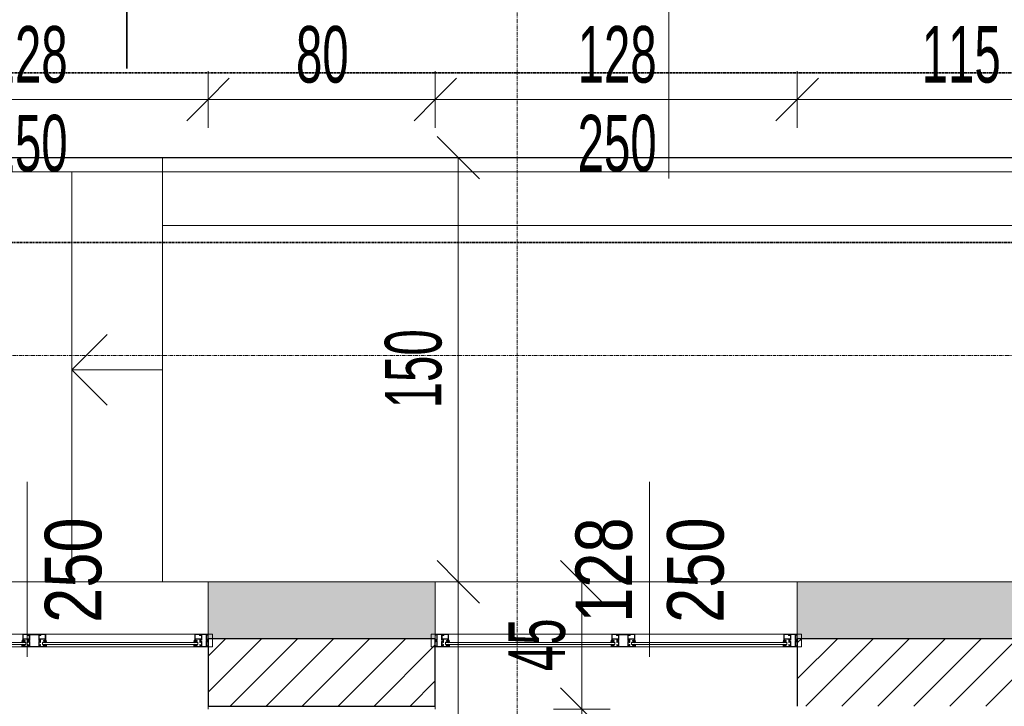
# Model space of a CAD drawing. Header units: millimetres. Extents: x -56965 to 15328, y -25411 to 16900.
# Tile 41 of 69: x -31594 to -28111, y 5425 to 7853. Entities that reach past the tile are written whole.
import ezdxf

# ---------------------------------------------------------------- set-up
doc = ezdxf.new("R2010")
doc.units = ezdxf.units.MM
for name, pattern in [('__FK_przerywana', [3.2004, 1.6002, -1.6002]), ('Linia siatki', [22.225, 12.7, -3.175, 3.175, -3.175]), ('Ponad', [3.96875, 2.38125, -1.5875])]:
    doc.linetypes.add(name, pattern=pattern)
for name, color, linetype, lineweight in [('A-ANNO-DIMS', 7, 'Continuous', 5), ('A-ANNO-DIMS-100', 7, 'Continuous', 5), ('A-DETL-GENF', 7, 'Continuous', 5), ('A-FLOR-HRAL', 7, 'Continuous', 5), ('A-GLAZ', 7, 'Continuous', 5), ('A-GLAZ-IDEN', 7, 'Continuous', 5), ('A-WALL', 7, 'Continuous', 5), ('A-WALL-FNSH', 7, 'Continuous', 35), ('A-WALL-PATT', 7, 'Continuous', 35), ('G-ANNO-TEXT', 7, 'Continuous', 5), ('G-IMPT', 7, 'Continuous', 5), ('S-GRID', 7, 'Continuous', 5), ('S-STRS', 7, 'Continuous', 5), ('S-STRS-ANNO', 7, 'Continuous', 5)]:
    doc.layers.add(name, color=color, linetype=linetype, lineweight=lineweight)
doc.layers.add('A-DETL', color=7, linetype='Continuous', lineweight=5, true_color=0x00a600)
doc.styles.add('Arial_1', font='arial.ttf', dxfattribs={"width": 0.8, "height": 200})
doc.styles.add('Arial_4', font='arial.ttf', dxfattribs={"width": 0.6, "height": 200})
doc.dimstyles.new('standard_wielkość_otworów_1', dxfattribs={"dimscale": 304.8, "dimtxt": 204.05188, "dimasz": 0.492126, "dimexe": 0.328084, "dimexo": 0.0625, "dimgap": 0, "dimtad": 1, "dimdec": 0, "dimlfac": 0.1, "dimzin": 0, "dimdsep": 46, "dimtxsty": 'Arial_4', "dimblk1": 'OBLIQUE', "dimblk2": 'OBLIQUE', "dimsah": 1, "dimcen": 0.09, "dimazin": 0, "dimtfac": 1, "dimtdec": 4, "dimtix": 1, "dimtmove": 0, "dimatfit": 3, "dimfxl": 0.328084, "dimfxlon": 1, "dimtvp": 1, "dimtolj": 1, "dimtzin": 0, "dimarcsym": 2})
pattern_1 = [(45, (0, 0), (-63.6396, 63.6396), [])]

# ---------------------------------------------------------------- blocks, each defined once
blk = doc.blocks.new('Typ poręczy górnej - Górna poręcz_wewnętrzny_-1540574-PARTER')
at = {"layer": 'A-FLOR-HRAL'}
for p, q in [((-33329, 7364.8), (-31089, 7364.8)), ((-31089, 7364.8), (-30733.4, 7364.8)), ((-31089, 7364.8), (-31089, 7314.8)), ((-30733.4, 7364.8), (-24618.8, 7364.8)), ((-31089, 7314.8), (-33329, 7314.8)), ((-30733.4, 7314.8), (-31089, 7314.8)), ((-24668.8, 7314.8), (-30733.4, 7314.8))]:
    blk.add_line(p, q, dxfattribs=at)
blk = doc.blocks.new('Typ poręczy górnej - Górna poręcz_wewnętrzny_-V16-PARTER')
at = {"layer": 'A-FLOR-HRAL'}
for p, q in [((-33329, 7364.8), (-31089, 7364.8)), ((-31089, 7364.8), (-24618.8, 7364.8)), ((-33329, 7314.8), (-31089, 7314.8)), ((-31089, 7314.8), (-24668.8, 7314.8))]:
    blk.add_line(p, q, dxfattribs=at)
blk = doc.blocks.new('Aluprof_MB-45_I_Alu_Window-FIX-4-panel_ENG_R-00495 - 1230 x 1483-1800596-PARTER')
at = {"layer": 'A-DETL-GENF'}
for p, q in [((-68.5, 5), (-590, 5)), ((590, 5), (18.5, 5)), ((-590, -4), (-68.5, -4)), ((-590, -10), (-68.5, -10)), ((18.5, -4), (590, -4)), ((18.5, -10), (590, -10)), ((-63.7, -40), (-593.3, -40)), ((593.2, -40), (-13.9, -40))]:
    blk.add_line(p, q, dxfattribs=at)
at = {"layer": 'A-GLAZ', "color": 55, "true_color": 0xafaf3c}
for p, q in [((-655, 5), (-640, 5)), ((-655, -40), (-655, 5)), ((-640, 5), (-640, -40)), ((655, 5), (640, 5)), ((640, 5), (640, -40)), ((655, -40), (655, 5)), ((-640, -40), (-655, -40)), ((640, -40), (655, -40))]:
    blk.add_line(p, q, dxfattribs=at)
at = {"layer": 'G-IMPT'}
for p, q in [((-602.7, -10), (-602.4, -10)), ((-593.2, -13.6), (-595.1, -13.6)), ((-593, -18.4), (-592.9, -16.7)), ((-591.9, -18.6), (-592.8, -18.6)), ((-592.6, -12.7), (-592.7, -13.2)), ((-592.4, -10), (-590.9, -10)), ((-589.9, -11.7), (-591.1, -17.9)), ((-68.6, -11.7), (-67.4, -17.9)), ((-66.1, -10), (-67.6, -10)), ((-66.6, -18.6), (-65.7, -18.6)), ((-65.9, -12.7), (-65.8, -13.2)), ((-65.5, -18.4), (-65.6, -16.7)), ((-65.3, -13.6), (-63.4, -13.6)), ((-55.8, -10), (-56.1, -10)), ((5.8, -10), (6.1, -10)), ((15.3, -13.6), (13.4, -13.6)), ((15.5, -18.4), (15.6, -16.7)), ((16.6, -18.6), (15.7, -18.6)), ((15.9, -12.7), (15.8, -13.2)), ((16.1, -10), (17.6, -10)), ((18.6, -11.7), (17.4, -17.9)), ((589.9, -11.7), (591.1, -17.9)), ((592.4, -10), (590.9, -10)), ((591.9, -18.6), (592.8, -18.6)), ((592.6, -12.7), (592.7, -13.2)), ((593, -18.4), (592.9, -16.7)), ((593.2, -13.6), (595.1, -13.6)), ((602.7, -10), (602.4, -10))]:
    blk.add_line(p, q, dxfattribs=at)
at = {"layer": 'G-IMPT', "flags": 128}
for points in [[(-590, 4.5), (-590.5, 5), (-640, 5), (-640, 1.4), (-638.5, 1), (-638, 1), (-638, 3), (-635, 3), (-635, -6.7), (-634.8, -6.9), (-635, -7.1), (-635, -15), (-638, -15), (-638, -13), (-638.5, -13), (-640, -13.4), (-640, -21.6), (-638.5, -22), (-638, -22), (-638, -20), (-635, -20), (-635, -28.8), (-634.8, -29), (-635, -29.2), (-635, -38), (-638, -38), (-638, -36), (-638.5, -36), (-640, -36.4), (-640, -40), (-611, -40), (-611, -36.4), (-612.5, -36), (-613, -36), (-613, -38), (-616, -38), (-616, -29.2), (-616.2, -29), (-616, -28.8), (-616, -20), (-613, -20), (-613, -22), (-612.5, -22), (-611, -21.6), (-611, -10.9), (-611.2, -10.7), (-612, -10.7), (-612.2, -10.9), (-612.2, -12.2), (-616, -12.2), (-616, -7.1), (-616.2, -6.9), (-616, -6.7), (-616, -1.7), (-612.2, -1.7), (-612.2, -3), (-612, -3.2), (-611.2, -3.2), (-611, -3), (-611, -0.5), (-611.2, -0.3), (-614.5, -0.3), (-614.5, 1), (-616, 1), (-616, 3.4), (-600, 3.4), (-600, 1), (-601.5, 1), (-601.5, 0), (-598, 0), (-597, 1), (-598.5, 1), (-598.5, 3.5), (-591.5, 3.5), (-591.5, 1), (-593, 1), (-592, 0), (-590, 0)], [(-617.6, -13.2), (-617.1, -13.7), (-612.5, -13.7), (-612.5, -18.5), (-617.1, -18.5), (-617.6, -19), (-617.6, -38.4), (-633.4, -38.4), (-633.4, -19), (-633.9, -18.5), (-638.5, -18.5), (-638.5, -16.5), (-633.9, -16.5), (-633.4, -16), (-633.4, 3.4), (-617.6, 3.4)], [(-596.3, -3.9), (-597.9, -3.9), (-598.7, -4), (-600, -4), (-600.3, -3.7), (-600, -0.3), (-599.7, 0), (-590.3, 0), (-590, -0.3), (-589.7, -3.7), (-590, -4), (-591.3, -4), (-592.1, -3.9), (-593.7, -3.9), (-594.4, -4), (-595.6, -4)], [(-62.2, -3.9), (-60.6, -3.9), (-59.8, -4), (-58.5, -4), (-58.2, -3.7), (-58.5, -0.3), (-58.8, 0), (-68.2, 0), (-68.5, -0.3), (-68.8, -3.7), (-68.5, -4), (-67.2, -4), (-66.4, -3.9), (-64.8, -3.9), (-64.1, -4), (-62.9, -4)], [(18, 5), (18.5, 4.5), (18.5, 0), (16.5, 0), (15.5, 1), (17, 1), (17, 3.5), (10, 3.5), (10, 1), (11.5, 1), (10.5, 0), (7, 0), (7, 1), (8.5, 1), (8.5, 3.2), (-7.5, 3.2), (-7.5, 1), (-6, 1), (-6, -0.3), (-2.7, -0.3), (-2.5, -0.5), (-2.5, -3), (-2.7, -3.2), (-3.5, -3.2), (-3.7, -3), (-3.7, -1.7), (-7.6, -1.7), (-7.6, -6.7), (-7.8, -6.9), (-7.6, -7.1), (-7.6, -12.2), (-3.7, -12.2), (-3.7, -10.9), (-3.5, -10.7), (-2.7, -10.7), (-2.5, -10.9), (-2.5, -21.6), (-4, -22), (-4.5, -22), (-4.5, -20), (-7.5, -20), (-7.5, -28.8), (-7.7, -29), (-7.5, -29.2), (-7.5, -38), (-4.5, -38), (-4.5, -36), (-4, -36), (-2.5, -36.4), (-2.5, -40), (-47.5, -40), (-47.5, -36.4), (-46, -36), (-45.5, -36), (-45.5, -38), (-42.5, -38), (-42.5, -29.2), (-42.3, -29), (-42.5, -28.8), (-42.5, -20), (-45.5, -20), (-45.5, -22), (-46, -22), (-47.5, -21.6), (-47.5, -10.9), (-47.3, -10.7), (-46.5, -10.7), (-46.3, -10.9), (-46.3, -12.2), (-42.4, -12.2), (-42.4, -7.1), (-42.2, -6.9), (-42.4, -6.7), (-42.4, -1.7), (-46.3, -1.7), (-46.3, -3), (-46.5, -3.2), (-47.3, -3.2), (-47.5, -3), (-47.5, -0.5), (-47.3, -0.3), (-44, -0.3), (-44, 1), (-42.5, 1), (-42.5, 3.4), (-58.5, 3.4), (-58.5, 1), (-57, 1), (-57, 0), (-60.5, 0), (-61.5, 1), (-60, 1), (-60, 3.5), (-67, 3.5), (-67, 1), (-65.5, 1), (-66.5, 0), (-68.5, 0), (-68.5, 4.5), (-68, 5)], [(-40.7, 3.2), (-9.3, 3.2), (-9.3, -13.5), (-8.8, -14), (-4.3, -14), (-4.3, -18.2), (-8.8, -18.2), (-9.3, -18.7), (-9.3, -38.2), (-40.7, -38.2), (-40.7, -18.7), (-41.2, -18.2), (-45.7, -18.2), (-45.7, -14), (-41.2, -14), (-40.7, -13.5)], [(12.2, -3.9), (10.6, -3.9), (9.8, -4), (8.5, -4), (8.2, -3.7), (8.5, -0.3), (8.8, 0), (18.2, 0), (18.5, -0.3), (18.8, -3.7), (18.5, -4), (17.2, -4), (16.4, -3.9), (14.8, -3.9), (14.1, -4), (12.9, -4)], [(596.3, -3.9), (597.9, -3.9), (598.7, -4), (600, -4), (600.3, -3.7), (600, -0.3), (599.7, 0), (590.3, 0), (590, -0.3), (589.7, -3.7), (590, -4), (591.3, -4), (592.1, -3.9), (593.7, -3.9), (594.4, -4), (595.6, -4)], [(590, 4.5), (590.5, 5), (640, 5), (640, 1.4), (638.5, 1), (638, 1), (638, 3), (635, 3), (635, -6.7), (634.8, -6.9), (635, -7.1), (635, -15), (638, -15), (638, -13), (638.5, -13), (640, -13.4), (640, -21.6), (638.5, -22), (638, -22), (638, -20), (635, -20), (635, -28.8), (634.8, -29), (635, -29.2), (635, -38), (638, -38), (638, -36), (638.5, -36), (640, -36.4), (640, -40), (611, -40), (611, -36.4), (612.5, -36), (613, -36), (613, -38), (616, -38), (616, -29.2), (616.2, -29), (616, -28.8), (616, -20), (613, -20), (613, -22), (612.5, -22), (611, -21.6), (611, -10.9), (611.2, -10.7), (612, -10.7), (612.2, -10.9), (612.2, -12.2), (616, -12.2), (616, -7.1), (616.2, -6.9), (616, -6.7), (616, -1.7), (612.2, -1.7), (612.2, -3), (612, -3.2), (611.2, -3.2), (611, -3), (611, -0.5), (611.2, -0.3), (614.5, -0.3), (614.5, 1), (616, 1), (616, 3.4), (600, 3.4), (600, 1), (601.5, 1), (601.5, 0), (598, 0), (597, 1), (598.5, 1), (598.5, 3.5), (591.5, 3.5), (591.5, 1), (593, 1), (592, 0), (590, 0)], [(617.6, -13.2), (617.1, -13.7), (612.5, -13.7), (612.5, -18.5), (617.1, -18.5), (617.6, -19), (617.6, -38.4), (633.4, -38.4), (633.4, -19), (633.9, -18.5), (638.5, -18.5), (638.5, -16.5), (633.9, -16.5), (633.4, -16), (633.4, 3.4), (617.6, 3.4)], [(-613.2, -35.8), (-613.3, -36.2), (-613.9, -36.4), (-615, -35.7), (-614.7, -34.8), (-609.8, -34.8), (-609.8, -38.1), (-609.3, -38.6), (-595.4, -38.6), (-594.4, -37.6), (-594.4, -23.7), (-594.9, -23.2), (-612.2, -23.2), (-615.1, -23.2), (-615.5, -22.3), (-613.6, -20.5), (-613.2, -20.6), (-613.2, -22.2), (-611, -22.2), (-594.8, -22.2), (-594.3, -21.7), (-594.3, -19.5), (-595.5, -19.5), (-600.6, -17.6), (-601, -17.1), (-600.9, -16.7), (-600.2, -16.5), (-595.3, -18.3), (-594.5, -18.3), (-594.8, -16.5), (-593.5, -16.5), (-593, -17), (-593, -39.7), (-593.3, -40), (-611, -40), (-611, -35.8)], [(-45.3, -35.8), (-45.2, -36.2), (-44.6, -36.4), (-43.5, -35.7), (-43.8, -34.8), (-48.7, -34.8), (-48.7, -38.1), (-49.2, -38.6), (-63.1, -38.6), (-64.1, -37.6), (-64.1, -23.7), (-63.6, -23.2), (-46.3, -23.2), (-43.4, -23.2), (-43, -22.3), (-44.9, -20.5), (-45.3, -20.6), (-45.3, -22.2), (-47.5, -22.2), (-63.7, -22.2), (-64.2, -21.7), (-64.2, -19.5), (-63, -19.5), (-57.9, -17.6), (-57.5, -17.1), (-57.6, -16.7), (-58.3, -16.5), (-63.2, -18.3), (-64, -18.3), (-63.7, -16.5), (-65, -16.5), (-65.5, -17), (-65.5, -39.7), (-65.3, -40), (-47.5, -40), (-47.5, -35.8)], [(-4.7, -35.8), (-4.8, -36.2), (-5.4, -36.4), (-6.5, -35.7), (-6.2, -34.8), (-1.3, -34.8), (-1.3, -38.1), (-0.8, -38.6), (13.1, -38.6), (14.1, -37.6), (14.1, -23.7), (13.6, -23.2), (-3.7, -23.2), (-6.6, -23.2), (-7, -22.3), (-5.1, -20.5), (-4.7, -20.6), (-4.7, -22.2), (-2.5, -22.2), (13.7, -22.2), (14.2, -21.7), (14.2, -19.5), (13, -19.5), (7.9, -17.6), (7.5, -17.1), (7.6, -16.7), (8.3, -16.5), (13.2, -18.3), (14, -18.3), (13.7, -16.5), (15, -16.5), (15.5, -17), (15.5, -39.7), (15.2, -40), (-2.5, -40), (-2.5, -35.8)], [(613.2, -35.8), (613.3, -36.2), (613.9, -36.4), (615, -35.7), (614.7, -34.8), (609.8, -34.8), (609.8, -38.1), (609.3, -38.6), (595.4, -38.6), (594.4, -37.6), (594.4, -23.7), (594.9, -23.2), (612.2, -23.2), (615.1, -23.2), (615.5, -22.3), (613.6, -20.5), (613.2, -20.6), (613.2, -22.2), (611, -22.2), (594.8, -22.2), (594.3, -21.7), (594.3, -19.5), (595.5, -19.5), (600.6, -17.6), (601, -17.1), (600.9, -16.7), (600.2, -16.5), (595.3, -18.3), (594.5, -18.3), (594.8, -16.5), (593.5, -16.5), (593, -17), (593, -39.7), (593.2, -40), (611, -40), (611, -35.8)]]:
    blk.add_lwpolyline(points, close=True, dxfattribs=at)
for points in [[(-597, 0), (-597, 1), (-597.5, 1), (-597.5, 1.5), (-597.3, 1.9), (-596.5, 3), (-593.5, 3), (-592.7, 1.9), (-592.5, 1.5), (-592.5, 1), (-593, 1), (-593, 0)], [(-61.5, 0), (-61.5, 1), (-61, 1), (-61, 1.5), (-61.2, 1.9), (-62, 3), (-65, 3), (-65.8, 1.9), (-66, 1.5), (-66, 1), (-65.5, 1), (-65.5, 0)], [(11.5, 0), (11.5, 1), (11, 1), (11, 1.5), (11.2, 1.9), (12, 3), (15, 3), (15.8, 1.9), (16, 1.5), (16, 1), (15.5, 1), (15.5, 0)], [(597, 0), (597, 1), (597.5, 1), (597.5, 1.5), (597.3, 1.9), (596.5, 3), (593.5, 3), (592.7, 1.9), (592.5, 1.5), (592.5, 1), (593, 1), (593, 0)], [(-544, -4), (-604, -4), (-604, -10), (-544, -10)], [(-593.1, -16.5), (-595.2, -16.5), (-595.4, -17.3)], [(-114.5, -4), (-54.5, -4), (-54.5, -10), (-114.5, -10)], [(-65.4, -16.5), (-63.3, -16.5), (-63.1, -17.3)], [(64.5, -4), (4.5, -4), (4.5, -10), (64.5, -10)], [(15.4, -16.5), (13.3, -16.5), (13.1, -17.3)], [(544, -4), (604, -4), (604, -10), (544, -10)], [(593.1, -16.5), (595.2, -16.5), (595.4, -17.3)]]:
    blk.add_lwpolyline(points, dxfattribs=at)
at = {"layer": 'G-IMPT'}
for centre in [(-595, 1.3), (-63.5, 1.3), (13.5, 1.3), (595, 1.3)]:
    blk.add_circle(centre, 1, dxfattribs=at)
for centre, radius, start, end in [((-602.8, -10.8), 0.82, 88.3309, 254.1936), ((-606.2, -22), 10.9, 24.1906, 72.9309), ((-603, -17.1), 7.1, 38.4087, 84.7254), ((-597, -12.3), 0.57, 216.6541, 311.4905), ((-592.3, -14.8), 4.82, 91.8339, 154.522), ((-595.9, -17.2), 0.5, 224.7824, 345), ((-592.3, -14), 3.53, 72.0819, 164.2736), ((-595.1, -13), 0.606, 180.9387, 274.7577), ((-593.4, -13), 0.711, 284.2724, 341.4484), ((-593.1, -16.7), 0.2, 355, 90), ((-592.8, -18.4), 0.2, 175, 270), ((-591.2, -13), 1.38, 95.8715, 168.0912), ((-591.9, -17.8), 0.8, 270, 355.7208), ((-591.4, -11.1), 0.492, 278.4511, 68.4438), ((-591, -11.2), 1.19, 335.9195, 86.1021), ((-67.5, -11.2), 1.19, 93.8979, 204.0805), ((-67.1, -11.1), 0.492, 111.5562, 261.5489), ((-66.6, -17.8), 0.8, 184.2792, 270), ((-66.2, -14), 3.53, 15.7264, 107.9181), ((-67.3, -13), 1.38, 11.9088, 84.1285), ((-66.2, -14.8), 4.82, 25.478, 88.1661), ((-65.1, -13), 0.711, 198.5516, 255.7276), ((-65.7, -18.4), 0.2, 270, 5), ((-65.4, -16.7), 0.2, 90, 185), ((-63.4, -13), 0.606, 265.2423, 359.0613), ((-62.6, -17.2), 0.5, 195, 315.2176), ((-52.3, -22), 10.9, 107.0691, 155.8094), ((-61.5, -12.3), 0.57, 228.5095, 323.3459), ((-55.5, -17.1), 7.1, 95.2746, 141.5913), ((-55.7, -10.8), 0.82, 285.8064, 91.6691), ((5.7, -10.8), 0.82, 88.3309, 254.1936), ((2.3, -22), 10.9, 24.1906, 72.9309), ((5.5, -17.1), 7.1, 38.4087, 84.7254), ((11.5, -12.3), 0.57, 216.6541, 311.4905), ((16.2, -14.8), 4.82, 91.8339, 154.522), ((12.6, -17.2), 0.5, 224.7824, 345), ((16.2, -14), 3.53, 72.0819, 164.2736), ((13.4, -13), 0.606, 180.9387, 274.7577), ((15.1, -13), 0.711, 284.2724, 341.4484), ((15.4, -16.7), 0.2, 355, 90), ((15.7, -18.4), 0.2, 175, 270), ((17.3, -13), 1.38, 95.8715, 168.0912), ((16.6, -17.8), 0.8, 270, 355.7208), ((17.1, -11.1), 0.492, 278.4511, 68.4438), ((17.5, -11.2), 1.19, 335.9195, 86.1021), ((591, -11.2), 1.19, 93.8979, 204.0805), ((591.4, -11.1), 0.492, 111.5562, 261.5489), ((591.9, -17.8), 0.8, 184.2792, 270), ((592.3, -14), 3.53, 15.7264, 107.9181), ((591.2, -13), 1.38, 11.9088, 84.1285), ((592.3, -14.8), 4.82, 25.478, 88.1661), ((593.4, -13), 0.711, 198.5516, 255.7276), ((592.8, -18.4), 0.2, 270, 5), ((593.1, -16.7), 0.2, 90, 185), ((595.1, -13), 0.606, 265.2423, 359.0613), ((595.9, -17.2), 0.5, 195, 315.2176), ((606.2, -22), 10.9, 107.0691, 155.8094), ((597, -12.3), 0.57, 228.5095, 323.3459), ((603, -17.1), 7.1, 95.2746, 141.5913), ((602.8, -10.8), 0.82, 285.8064, 91.6691)]:
    blk.add_arc(centre, radius, start, end, dxfattribs=at)
blk = doc.blocks.new('DIMBLOCK336-PARTER')
at = {"layer": 'A-ANNO-DIMS-100', "color": 250, "true_color": 0x303030, "transparency": 16777216}
for p, q in [((-29605.2, 5865.2), (-29680.2, 5940.2)), ((-29605.2, 5865.2), (-29705.2, 5865.2)), ((-29605.2, 5865.2), (-29605.2, 5415.2)), ((-29605.2, 5865.2), (-29530.2, 5790.2)), ((-29605.2, 5865.2), (-29505.2, 5865.2)), ((-29605.2, 5415.2), (-29680.2, 5490.2)), ((-29605.2, 5415.2), (-29705.2, 5415.2)), ((-29605.2, 5415.2), (-29530.2, 5340.2)), ((-29605.2, 5415.2), (-29505.2, 5415.2))]:
    blk.add_line(p, q, dxfattribs=at)
at = {"layer": 'A-ANNO-DIMS-100', "color": 0, "transparency": 16777216, "insert": (-29864.8, 5549.2), "char_height": 200, "width": 218.492, "attachment_point": 1, "rotation": 90, "line_spacing_factor": 0.941778, "style": 'Arial_4'}
blk.add_mtext('45', dxfattribs=at)
blk = doc.blocks.new('_Oblique')
at = {"color": 0, "linetype": 'ByBlock', "lineweight": -2}
blk.add_line((-0.5, -0.5), (0.5, 0.5), dxfattribs=at)
blk = doc.blocks.new('DIMBLOCK337-PARTER')
at = {"layer": 'A-ANNO-DIMS-100', "color": 250, "true_color": 0x303030, "transparency": 16777216}
for p, q in [((-29605.2, 5415.2), (-29680.2, 5490.2)), ((-29605.2, 5415.2), (-29705.2, 5415.2)), ((-29605.2, 5415.2), (-29605.2, 2915.6)), ((-29605.2, 5415.2), (-29530.2, 5340.2)), ((-29605.2, 5415.2), (-29505.2, 5415.2)), ((-29605.2, 2915.6), (-29680.2, 2990.6)), ((-29605.2, 2915.6), (-29705.2, 2915.6)), ((-29605.2, 2915.6), (-29530.2, 2840.6)), ((-29605.2, 2915.6), (-29505.2, 2915.6))]:
    blk.add_line(p, q, dxfattribs=at)
at = {"layer": 'A-ANNO-DIMS-100', "color": 0, "transparency": 16777216, "insert": (-29864.8, 4028.8), "char_height": 200, "width": 327.739, "attachment_point": 1, "rotation": 90, "line_spacing_factor": 0.941778, "style": 'Arial_4'}
blk.add_mtext('250', dxfattribs=at)
blk = doc.blocks.new('DIMBLOCK342-PARTER')
at = {"layer": 'A-ANNO-DIMS-100', "color": 250, "true_color": 0x303030, "transparency": 16777216}
for p, q in [((-30042.3, 7365.2), (-30117.3, 7440.2)), ((-30042.3, 7365.2), (-30142.3, 7365.2)), ((-30042.3, 7365.2), (-30042.3, 5865.2)), ((-30042.3, 7365.2), (-29967.3, 7290.2)), ((-30042.3, 7365.2), (-29942.3, 7365.2)), ((-30042.3, 5865.2), (-30117.3, 5940.2)), ((-30042.3, 5865.2), (-30142.3, 5865.2)), ((-30042.3, 5865.2), (-29967.3, 5790.2)), ((-30042.3, 5865.2), (-29942.3, 5865.2))]:
    blk.add_line(p, q, dxfattribs=at)
at = {"layer": 'A-ANNO-DIMS-100', "color": 0, "transparency": 16777216, "insert": (-30301.9, 6478.6), "char_height": 200, "width": 327.739, "attachment_point": 1, "rotation": 90, "line_spacing_factor": 0.941778, "style": 'Arial_4'}
blk.add_mtext('150', dxfattribs=at)
blk = doc.blocks.new('DIMBLOCK343-PARTER')
at = {"layer": 'A-ANNO-DIMS-100', "color": 250, "true_color": 0x303030, "transparency": 16777216}
for p, q in [((-30042.3, 5865.2), (-30117.3, 5940.2)), ((-30042.3, 5865.2), (-30142.3, 5865.2)), ((-30042.3, 5865.2), (-30042.3, 2915.6)), ((-30042.3, 5865.2), (-29967.3, 5790.2)), ((-30042.3, 5865.2), (-29942.3, 5865.2)), ((-30042.3, 2915.6), (-30117.3, 2990.6)), ((-30042.3, 2915.6), (-30142.3, 2915.6)), ((-30042.3, 2915.6), (-29967.3, 2840.6)), ((-30042.3, 2915.6), (-29942.3, 2915.6))]:
    blk.add_line(p, q, dxfattribs=at)
at = {"layer": 'A-ANNO-DIMS-100', "color": 0, "transparency": 16777216, "insert": (-30301.9, 4253.8), "char_height": 200, "width": 327.739, "attachment_point": 1, "rotation": 90, "line_spacing_factor": 0.941778, "style": 'Arial_4'}
blk.add_mtext('295', dxfattribs=at)
blk = doc.blocks.new('DIMBLOCK347-PARTER')
at = {"layer": 'A-ANNO-DIMS-100', "color": 250, "true_color": 0x303030, "transparency": 16777216}
for p, q in [((-32207.2, 7570.7), (-32207.2, 7670.7)), ((-30927.2, 7570.7), (-30927.2, 7670.7)), ((-32207.2, 7570.7), (-32132.2, 7645.7)), ((-30927.2, 7570.7), (-30852.2, 7645.7)), ((-32207.2, 7570.7), (-32282.2, 7495.7)), ((-32207.2, 7570.7), (-30927.2, 7570.7)), ((-32207.2, 7570.7), (-32207.2, 7470.7)), ((-30927.2, 7570.7), (-31002.2, 7495.7)), ((-30927.2, 7570.7), (-30927.2, 7470.7))]:
    blk.add_line(p, q, dxfattribs=at)
at = {"layer": 'A-ANNO-DIMS-100', "color": 0, "transparency": 16777216, "char_height": 200, "width": 327.739, "attachment_point": 1, "line_spacing_factor": 0.941778, "style": 'Arial_4'}
for s, insert in [('128', (-31703.7, 7830.4)), ('250', (-31703.7, 7516.4))]:
    blk.add_mtext(s, dxfattribs=dict(at, insert=insert))
blk = doc.blocks.new('DIMBLOCK348-PARTER')
at = {"layer": 'A-ANNO-DIMS-100', "color": 250, "true_color": 0x303030, "transparency": 16777216}
for p, q in [((-30927.2, 7570.7), (-30927.2, 7670.7)), ((-30123.5, 7570.7), (-30123.5, 7670.7)), ((-30927.2, 7570.7), (-30852.2, 7645.7)), ((-30123.5, 7570.7), (-30048.5, 7645.7)), ((-30927.2, 7570.7), (-31002.2, 7495.7)), ((-30927.2, 7570.7), (-30123.5, 7570.7)), ((-30927.2, 7570.7), (-30927.2, 7470.7)), ((-30123.5, 7570.7), (-30198.5, 7495.7)), ((-30123.5, 7570.7), (-30123.5, 7470.7))]:
    blk.add_line(p, q, dxfattribs=at)
at = {"layer": 'A-ANNO-DIMS-100', "color": 0, "transparency": 16777216, "insert": (-30616.4, 7830.4), "char_height": 200, "width": 218.492, "attachment_point": 1, "line_spacing_factor": 0.941778, "style": 'Arial_4'}
blk.add_mtext('80', dxfattribs=at)
blk = doc.blocks.new('DIMBLOCK349-PARTER')
at = {"layer": 'A-ANNO-DIMS-100', "color": 250, "true_color": 0x303030, "transparency": 16777216}
for p, q in [((-30123.5, 7570.7), (-30123.5, 7670.7)), ((-28843.5, 7570.7), (-28843.5, 7670.7)), ((-30123.5, 7570.7), (-30048.5, 7645.7)), ((-28843.5, 7570.7), (-28768.5, 7645.7)), ((-30123.5, 7570.7), (-30198.5, 7495.7)), ((-30123.5, 7570.7), (-28843.5, 7570.7)), ((-30123.5, 7570.7), (-30123.5, 7470.7)), ((-28843.5, 7570.7), (-28918.5, 7495.7)), ((-28843.5, 7570.7), (-28843.5, 7470.7))]:
    blk.add_line(p, q, dxfattribs=at)
at = {"layer": 'A-ANNO-DIMS-100', "color": 0, "transparency": 16777216, "char_height": 200, "width": 327.739, "attachment_point": 1, "line_spacing_factor": 0.941778, "style": 'Arial_4'}
for s, insert in [('128', (-29620.1, 7830.4)), ('250', (-29620.1, 7516.4))]:
    blk.add_mtext(s, dxfattribs=dict(at, insert=insert))
blk = doc.blocks.new('DIMBLOCK350-PARTER')
at = {"layer": 'A-ANNO-DIMS-100', "color": 250, "true_color": 0x303030, "transparency": 16777216}
for p, q in [((-28843.5, 7570.7), (-28843.5, 7670.7)), ((-27689.4, 7570.7), (-27689.4, 7670.7)), ((-28843.5, 7570.7), (-28768.5, 7645.7)), ((-27689.4, 7570.7), (-27614.4, 7645.7)), ((-28843.5, 7570.7), (-28918.5, 7495.7)), ((-28843.5, 7570.7), (-27689.4, 7570.7)), ((-28843.5, 7570.7), (-28843.5, 7470.7)), ((-27689.4, 7570.7), (-27764.4, 7495.7)), ((-27689.4, 7570.7), (-27689.4, 7470.7))]:
    blk.add_line(p, q, dxfattribs=at)
at = {"layer": 'A-ANNO-DIMS-100', "color": 0, "transparency": 16777216, "insert": (-28403, 7830.4), "char_height": 200, "width": 327.739, "attachment_point": 1, "line_spacing_factor": 0.941778, "style": 'Arial_4'}
blk.add_mtext('115', dxfattribs=at)
blk = doc.blocks.new('OOk oznaczenia okien ___FK_4_1 - Oznaczenie okien standard 2-1054411-PARTER')
at = {"layer": 'A-GLAZ-IDEN'}
blk.add_line((0, 3.095), (0, -3.095), dxfattribs=at)

msp = doc.modelspace()

# ---------------------------------------------------------------- hatches: boundary and pattern name
at = {"layer": 'A-WALL-PATT', "lineweight": 5}
h = msp.add_hatch(dxfattribs=at)
h.set_pattern_fill('FP_2', color=256, style=0, pattern_type=2)
h.set_pattern_definition([(0, (0, 0), (95.25, 54.993), [63.5, -127]), (120, (0, 0), (-95.250335, 54.99242), [63.5, -127]), (60, (0, 0), (-0.000335, 109.98542), [0, -127, 63.5, 0])])
h.paths.add_polyline_path([(-27889.41602, 5665.19255), (-27889.41602, 5865.19255), (-28843.49602, 5865.19255), (-28843.49602, 5665.19255), (-28129.41602, 5665.19255)])
h.paths.add_polyline_path([(-30123.49602, 5665.19255), (-30123.49602, 5865.19255), (-30927.17602, 5865.19255), (-30927.17602, 5665.19255)])
h.paths.add_polyline_path([(-32509.99102, 5665.19255), (-32207.17602, 5665.19255), (-32207.17602, 5865.19255), (-33349.41602, 5865.19255), (-33349.41602, 5665.19255), (-33149.41602, 5665.19255)])
at = {"layer": 'A-WALL-PATT', "lineweight": 5, "true_color": 0x787878}
h = msp.add_hatch(dxfattribs=at)
h.set_pattern_fill('FP_1', color=8, style=0, pattern_type=2)
h.set_pattern_definition(pattern_1)
h.paths.add_polyline_path([(-28139.41602, 5425.19255), (-28129.41602, 5425.19255), (-28129.41602, 5665.19255), (-28843.49602, 5665.19255), (-28843.49602, 5425.19255)])
h.paths.add_polyline_path([(-30123.49602, 5425.19255), (-30123.49602, 5665.19255), (-30927.17602, 5665.19255), (-30927.17602, 5425.19255)])
h.paths.add_polyline_path([(-32509.99102, 5425.19255), (-32207.17602, 5425.19255), (-32207.17602, 5665.19255), (-33149.41602, 5665.19255), (-33149.41602, 5425.19255), (-32909.41602, 5425.19255)])
h = msp.add_hatch(dxfattribs=at)
h.set_pattern_fill('FP_1', color=8, style=0, pattern_type=2)
h.set_pattern_definition(pattern_1)
h.paths.add_polyline_path([(-27889.41602, 2655.59255), (-27889.41602, 3555.59255), (-28129.41602, 3555.59255), (-28129.41602, 2655.59255)])
h.paths.add_polyline_path([(-27889.41602, 4907.59255), (-27889.41602, 5665.19255), (-28129.41602, 5665.19255), (-28129.41602, 4907.59255)])

# ---------------------------------------------------------------- linework, layer by layer
at = {"layer": 'A-DETL', "color": 5, "linetype": '__FK_przerywana', "lineweight": 35, "true_color": 0x0000ff}
msp.add_line((-34062.97387, 7665.19255), (-24483.41602, 7665.19255), dxfattribs=at)
at = {"layer": 'A-DETL', "color": 6, "linetype": '__FK_przerywana', "lineweight": 35, "true_color": 0xff00ff}
msp.add_line((-33363.41602, 7065.59255), (-7913.41602, 7065.59255), dxfattribs=at)
at = {"layer": 'A-WALL'}
for p, q in [((-31089.01602, 7365.19255), (-24618.41602, 7365.19255)), ((-31089.01602, 7314.79255), (-31089.01602, 7125.19255)), ((-24858.41602, 7125.19255), (-31089.01602, 7125.19255)), ((-33349.41602, 5865.19255), (-27689.41602, 5865.19255)), ((-30927.17602, 5865.19255), (-30927.17602, 5665.19255)), ((-30123.49602, 5665.19255), (-30123.49602, 5865.19255)), ((-28843.49602, 5865.19255), (-28843.49602, 5665.19255))]:
    msp.add_line(p, q, dxfattribs=at)
at = {"layer": 'A-WALL', "lineweight": 25}
for p, q in [((-30927.17602, 5665.19255), (-30927.17602, 5425.19255)), ((-30927.17602, 5665.19255), (-30123.49602, 5665.19255)), ((-30123.49602, 5425.19255), (-30123.49602, 5665.19255)), ((-28843.49602, 5665.19255), (-28843.49602, 5425.19255)), ((-28843.49602, 5665.19255), (-27889.41602, 5665.19255)), ((-30927.17602, 5425.19255), (-30123.49602, 5425.19255))]:
    msp.add_line(p, q, dxfattribs=at)
at = {"layer": 'A-WALL-FNSH', "lineweight": 5}
for p, q in [((-30927.17602, 5425.19255), (-30927.17602, 5415.19255)), ((-30123.49602, 5415.19255), (-30123.49602, 5425.19255))]:
    msp.add_line(p, q, dxfattribs=at)
at = {"layer": 'G-ANNO-TEXT', "color": 1, "true_color": 0xff0000}
msp.add_line((-29297.17294, 7291.91849), (-29297.17294, 10657.09212), dxfattribs=at)
at = {"layer": 'G-ANNO-TEXT', "color": 5, "lineweight": 35, "true_color": 0x0000ff}
msp.add_line((-31214.2925, 7680.78063), (-31214.2925, 9070.78112), dxfattribs=at)
at = {"layer": 'S-GRID', "linetype": 'Linia siatki'}
for p, q in [((-29833.41602, 10521.57226), (-29833.41602, -21375.48764)), ((-55866.74056, 6665.59255), (-890.97502, 6665.59255))]:
    msp.add_line(p, q, dxfattribs=at)
at = {"layer": 'S-STRS'}
for p, q in [((-31729.01602, 7365.19255), (-31409.01602, 7365.19255)), ((-31409.01602, 7365.19255), (-31089.01602, 7365.19255)), ((-31409.01602, 7314.79255), (-31409.01602, 5865.19255)), ((-31089.01602, 7125.19255), (-31089.01602, 5865.19255))]:
    msp.add_line(p, q, dxfattribs=at)
at = {"layer": 'S-STRS', "linetype": 'Ponad'}
for p, q in [((-31409.01602, 7314.79255), (-31409.01602, 5865.19255)), ((-31089.01602, 7125.19255), (-31089.01602, 5865.19255))]:
    msp.add_line(p, q, dxfattribs=at)
at = {"layer": 'S-STRS-ANNO'}
for q in [(-31284.01602, 6740.19255), (-31089.01602, 6615.19255), (-31284.01602, 6490.19255)]:
    msp.add_line((-31409.01602, 6615.19255), q, dxfattribs=at)

# ---------------------------------------------------------------- block references
at = {"layer": 'A-FLOR-HRAL'}
for name in ['Typ poręczy górnej - Górna poręcz_wewnętrzny_-1540574-PARTER', 'Typ poręczy górnej - Górna poręcz_wewnętrzny_-V16-PARTER']:
    msp.add_blockref(name, (0, 0), dxfattribs=at)
at = {"layer": 'A-GLAZ', "color": 55, "true_color": 0xafaf3c, "rotation": 180}
for p in [(-31567.17602, 5640.19255), (-29483.49602, 5640.19255)]:
    msp.add_blockref('Aluprof_MB-45_I_Alu_Window-FIX-4-panel_ENG_R-00495 - 1230 x 1483-1800596-PARTER', p, dxfattribs=at)
at = {"layer": 'A-GLAZ-IDEN', "xscale": 99.99999999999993, "yscale": 99.99999999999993, "zscale": 99.99999999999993}
for p in [(-31567.17602, 5909.34344), (-29365.70558, 5909.34344)]:
    msp.add_blockref('OOk oznaczenia okien ___FK_4_1 - Oznaczenie okien standard 2-1054411-PARTER', p, dxfattribs=at)

# ---------------------------------------------------------------- texts
at = {"layer": 'A-GLAZ-IDEN', "char_height": 200, "width": 461.772, "attachment_point": 1, "rotation": 90, "style": 'Arial_1'}
for s, insert in [('250', (-31504.94493, 5720.13909)), ('128', (-29627.58906, 5720.13909)), ('250', (-29303.47448, 5720.13909))]:
    msp.add_mtext(s, dxfattribs=dict(at, insert=insert))

# ---------------------------------------------------------------- dimensions: what is measured, and where the dimension line sits
at = {"layer": 'A-ANNO-DIMS', "color": 250, "true_color": 0x303030}
for base, p1, p2, picture, middle in [((-30927.17602, 7570.71289), (-32207.17602, 7470.71289), (-30927.17602, 7470.71289), 'DIMBLOCK347-PARTER', (-31567.17602, 7570.71289)), ((-28843.49602, 7570.71289), (-30123.49602, 7470.71289), (-28843.49602, 7470.71289), 'DIMBLOCK349-PARTER', (-29483.49602, 7570.71289))]:
    dim = msp.add_linear_dim(base=base, p1=p1, p2=p2, text='<>\\X250', dimstyle='standard_wielkość_otworów_1', override={"dimpost": '<>', "dimfxl": 1280}, dxfattribs=at)
    dim.commit()
    dim.dimension.update_dxf_attribs({"geometry": picture, "text_midpoint": middle})
for base, p1, p2, override, picture, middle in [((-30123.49602, 7570.71289), (-30927.17602, 7470.71289), (-30123.49602, 7470.71289), {"dimpost": '<>', "dimfxl": 803.68}, 'DIMBLOCK348-PARTER', (-30525.33602, 7672.82749)), ((-27689.41602, 7570.71289), (-28843.49602, 7470.71289), (-27689.41602, 7470.71289), {"dimpost": '<>', "dimfxl": 1154.08}, 'DIMBLOCK350-PARTER', (-28266.45602, 7672.82749))]:
    dim = msp.add_linear_dim(base=base, p1=p1, p2=p2, dimstyle='standard_wielkość_otworów_1', override=override, dxfattribs=at)
    dim.commit()
    dim.dimension.update_dxf_attribs({"geometry": picture, "text_midpoint": middle})
for base, p1, p2, override, picture, middle in [((-30042.29987, 5865.19255), (-29942.29987, 7365.19255), (-29942.29987, 5865.19255), {"dimpost": '<>', "dimfxl": 1500}, 'DIMBLOCK342-PARTER', (-30144.41447, 6615.19255)), ((-30042.29987, 2915.59255), (-29942.29987, 5865.19255), (-29942.29987, 2915.59255), {"dimpost": '<>', "dimfxl": 2949.6}, 'DIMBLOCK343-PARTER', (-30144.41447, 4390.39255)), ((-29605.16618, 5415.19255), (-29505.16618, 5865.19255), (-29505.16618, 5415.19255), {"dimpost": '<>', "dimfxl": 450}, 'DIMBLOCK336-PARTER', (-29706.8715, 5640.19255)), ((-29605.16618, 2915.59255), (-29505.16618, 5415.19255), (-29505.16618, 2915.59255), {"dimpost": '<>', "dimfxl": 2499.6}, 'DIMBLOCK337-PARTER', (-29707.28078, 4165.39255))]:
    dim = msp.add_linear_dim(base=base, p1=p1, p2=p2, angle=90, dimstyle='standard_wielkość_otworów_1', override=override, dxfattribs=at)
    dim.commit()
    dim.dimension.update_dxf_attribs({"geometry": picture, "text_midpoint": middle})

doc.saveas('drawing.dxf')
